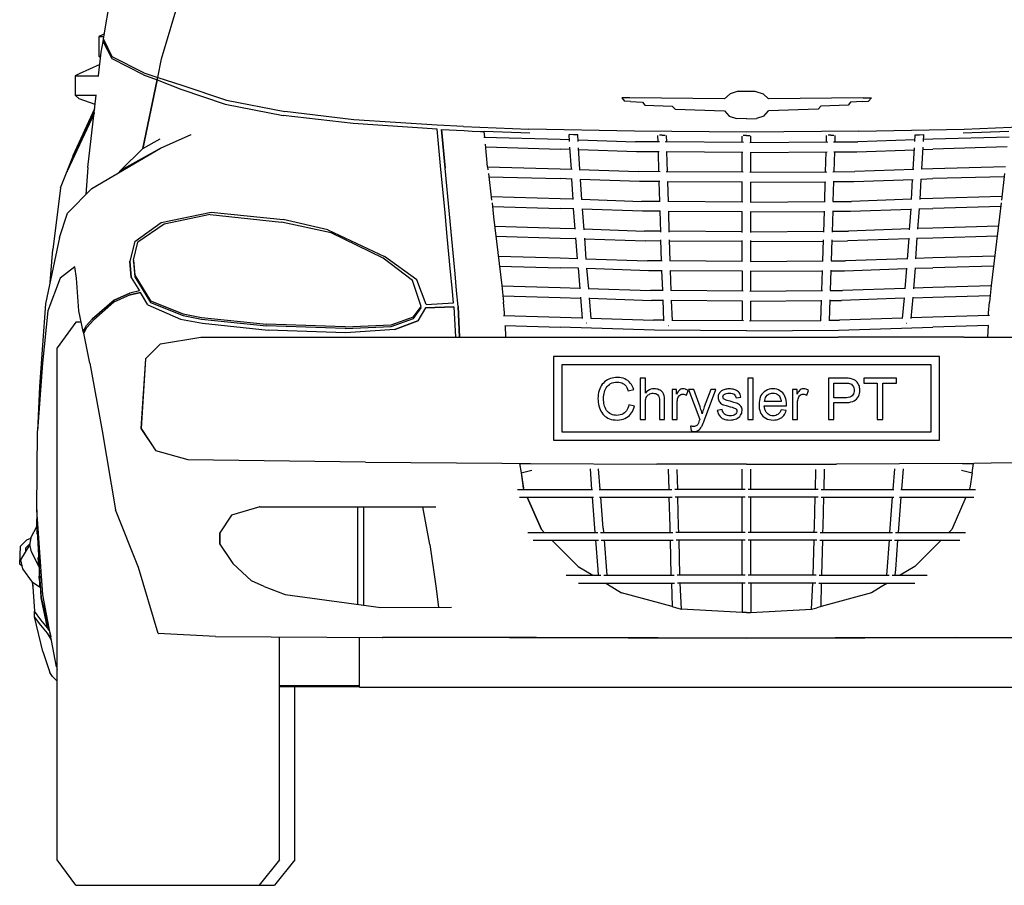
# Model space of a CAD drawing. Header units: millimetres. Extents: x 1343 to 64091, y 44602 to 77982.
# Tile 7 of 68: x 16650 to 17797, y 54953 to 55961. Entities that reach past the tile are written whole.
import ezdxf

# ---------------------------------------------------------------- set-up
doc = ezdxf.new("R2010")
doc.units = ezdxf.units.MM

# ---------------------------------------------------------------- blocks, each defined once
blk = doc.blocks.new('A$C54F459B4')
for p, q in [((219.5, 962.5), (253.3, 1074.7)), ((219.6, 962.5), (253.3, 1074.7)), ((152, 985.6), (164.8, 1060.4)), ((150.9, 990.5), (146.4, 988.3)), ((146.4, 988.3), (146.4, 965.6)), ((146.4, 988.3), (152.5, 988.3)), ((153, 991.4), (150.9, 990.5)), ((149.4, 970.4), (151.5, 982.7)), ((151.5, 982.7), (152, 985.7)), ((161.9, 962.3), (151.5, 982.7)), ((161.9, 962.3), (151.5, 982.7)), ((152, 985.6), (152, 985.7)), ((162.2, 964.7), (152, 985.6)), ((146.2, 942.8), (149.4, 970.4)), ((148.6, 963.5), (146.4, 965.6)), ((146.4, 965.6), (148.9, 965.6)), ((198.8, 946.1), (162.2, 964.7)), ((198.8, 946.1), (162.2, 964.7)), ((147.7, 955.8), (123.6, 945)), ((198.4, 944), (161.9, 962.3)), ((198.4, 944), (161.9, 962.3)), ((215.1, 940.8), (219.5, 962.5)), ((215.1, 940.8), (219.6, 962.5)), ((123.6, 945), (119.1, 942.8)), ((119.1, 942.8), (119.1, 920.1)), ((119.1, 942.8), (146.5, 942.8)), ((198.4, 944), (214.4, 937.8)), ((198.4, 944), (199.5, 943.6)), ((198.8, 946.1), (215.1, 940.8)), ((198.8, 946.1), (198.8, 946.1)), ((214.4, 937.8), (215.1, 940.8)), ((215.1, 940.8), (243.2, 931.6)), ((215.1, 940.8), (243.2, 931.6)), ((214.4, 937.8), (197.7, 858)), ((197.7, 858), (214.4, 937.8)), ((214.2, 936.4), (214.4, 937.8)), ((214.4, 937.8), (241.9, 927)), ((243.2, 931.6), (295.3, 914.3)), ((243.2, 931.6), (295.4, 914.3)), ((123.6, 916), (119.1, 920.1)), ((119.1, 920.1), (143.8, 920.1)), ((133.9, 835.9), (143.6, 920.1)), ((241.9, 927), (293.9, 909.8)), ((875.3, 916), (881.8, 921.8)), ((891.4, 924.7), (881.8, 921.8)), ((891.4, 924.7), (910.6, 924.7)), ((910.6, 924.7), (920.2, 921.8)), ((920.2, 921.8), (926.6, 916)), ((142.4, 909.1), (123.6, 916)), ((293.9, 909.8), (293.9, 909.8)), ((293.9, 909.8), (361.2, 896.6)), ((293.9, 909.8), (361.2, 896.6)), ((295.3, 914.3), (363.1, 901.2)), ((295.4, 914.3), (363.2, 901.2)), ((765, 917.1), (755.6, 917.2)), ((755.6, 917.2), (758.8, 913.1)), ((765.9, 912.7), (758.8, 913.1)), ((875.3, 916), (765, 917.1)), ((765.9, 912.7), (779.9, 911.9)), ((779.9, 911.9), (782.5, 908.4)), ((782.5, 908.4), (814.5, 907.3)), ((814.5, 907.3), (817.7, 903.8)), ((1036.9, 917.1), (926.6, 916)), ((984.2, 903.8), (987.5, 907.3)), ((1019.5, 908.4), (987.5, 907.3)), ((1022, 911.9), (1019.5, 908.4)), ((1036.1, 912.7), (1022, 911.9)), ((1036.1, 912.7), (1043.2, 913.1)), ((1036.9, 917.1), (1046.4, 917.2)), ((1046.4, 917.2), (1043.2, 913.1)), ((141.3, 900.1), (109.8, 832.4)), ((141.2, 898.9), (109.8, 831.5)), ((116.6, 849.9), (141.9, 904.8)), ((442.6, 887), (361.2, 896.6)), ((442.6, 887), (361.2, 896.6)), ((363.2, 901.2), (363.1, 901.2)), ((443.7, 891.6), (363.2, 901.2)), ((817.7, 903.8), (875.3, 902)), ((875.3, 902), (880.8, 895.8)), ((880.8, 895.8), (889.4, 893)), ((921.2, 895.8), (912.5, 893)), ((921.2, 895.8), (926.6, 902)), ((984.2, 903.8), (926.6, 902)), ((540.6, 880.4), (442.6, 887)), ((540.6, 880.4), (442.6, 887)), ((443.7, 891.6), (443.7, 891.6)), ((540.5, 885.1), (443.7, 891.6)), ((571.3, 883.8), (540.5, 885.1)), ((571.3, 883.8), (647.4, 880.5)), ((571.3, 883.8), (647.4, 880.5)), ((901, 892.7), (889.4, 893)), ((901, 892.7), (912.5, 893)), ((1154.6, 880.5), (1230.7, 883.8)), ((1154.6, 880.5), (1230.7, 883.8)), ((201.3, 874.9), (197.7, 858)), ((218.3, 858.3), (254.1, 874.3)), ((254, 874.2), (254.1, 874.3)), ((544.6, 837.8), (540.6, 880.4)), ((545.6, 880.2), (549.9, 835.3)), ((549.8, 835.3), (545.6, 880.1)), ((545.6, 880.1), (571.9, 879)), ((571.9, 879), (571.9, 879)), ((571.9, 879), (581.4, 878.2)), ((581.4, 878.2), (595.5, 877.7)), ((581.4, 878.2), (581.5, 878.2)), ((591.1, 877.8), (595.5, 877.7)), ((648.6, 875.7), (595.5, 877.7)), ((596.1, 871.3), (595.5, 877.7)), ((770.3, 878.2), (647.4, 880.5)), ((770.4, 878.2), (647.4, 880.5)), ((694.9, 866.2), (694.5, 874.2)), ((699.5, 874.1), (694.5, 874.2)), ((704.5, 874), (699.5, 874.1)), ((705, 866.1), (704.5, 874)), ((770.4, 878.2), (770.3, 878.2)), ((901, 877.1), (770.4, 878.2)), ((798, 865.6), (797.8, 873.3)), ((802.8, 873.5), (799.4, 873.5)), ((802.8, 873.5), (806, 873.5)), ((808, 865.5), (807.8, 873.2)), ((896, 864.9), (896, 872.4)), ((901, 873.1), (896.9, 873.1)), ((1031.6, 878.2), (901, 877.1)), ((901, 873.1), (905.1, 873.1)), ((906, 864.9), (906, 872.4)), ((994, 865.5), (994.2, 873.2)), ((999.2, 873.5), (995.9, 873.5)), ((999.2, 873.5), (1002.5, 873.5)), ((1004, 865.6), (1004.2, 873.3)), ((1031.6, 878.2), (1154.6, 880.5)), ((1031.6, 878.2), (1154.6, 880.5)), ((1031.6, 878.2), (1031.6, 878.2)), ((1097, 866.1), (1097.5, 874)), ((1097.5, 874), (1102.5, 874.1)), ((1102.5, 874.1), (1107.5, 874.2)), ((1107, 866.2), (1107.5, 874.2)), ((1206.4, 877.7), (1153.4, 875.7)), ((197.9, 858.2), (218.1, 869.3)), ((595, 871.4), (684, 868.9)), ((599.4, 836.8), (596.9, 863.1)), ((684, 868.9), (694.8, 868.5)), ((704.8, 868.2), (771.5, 865.8)), ((799.7, 865.6), (771.5, 865.8)), ((897.3, 864.9), (806.2, 865.6)), ((904.7, 864.9), (995.8, 865.6)), ((1002.2, 865.6), (1030.4, 865.8)), ((1097.1, 868.2), (1030.4, 865.8)), ((1118, 868.9), (1107.2, 868.5)), ((1207, 871.4), (1118, 868.9)), ((116.6, 849.9), (109.8, 832.4)), ((138.5, 811.6), (218.3, 858.3)), ((172.2, 832.9), (218.3, 858.3)), ((197.9, 858.2), (172.2, 832.9)), ((218.2, 858.2), (218.3, 858.3)), ((597.2, 859.8), (684, 857.4)), ((695.5, 857), (684, 857.4)), ((696.9, 833.9), (695.3, 859.4)), ((706.9, 833.6), (705.4, 858.7)), ((772.7, 854.3), (705.5, 856.6)), ((799.3, 854.1), (772.7, 854.3)), ((798.9, 831), (798.3, 854.1)), ((896.6, 853.4), (807.2, 854)), ((809, 830.9), (808.3, 854)), ((896, 830.3), (896, 853.4)), ((905.3, 853.4), (994.7, 854)), ((906, 830.3), (906, 853.4)), ((993, 830.9), (993.6, 854)), ((1002.7, 854.1), (1029.3, 854.3)), ((1003, 831), (1003.7, 854.1)), ((1029.3, 854.3), (1096.4, 856.6)), ((1095.1, 833.6), (1096.6, 858.7)), ((1105.1, 833.9), (1106.6, 859.4)), ((1106.5, 857), (1118, 857.4)), ((1204.7, 859.8), (1118, 857.4)), ((549.8, 783), (544.6, 837.8)), ((101.9, 812.3), (109.8, 831.5)), ((109.8, 832.4), (109.6, 830.9)), ((109.8, 832.4), (109.8, 832.3)), ((133.9, 835.9), (131.4, 804.4)), ((168.9, 829.4), (172.2, 832.9)), ((172.2, 832.9), (172.4, 833)), ((554.9, 781.7), (549.8, 835.3)), ((599.4, 836.8), (599.8, 833.3)), ((599.4, 836.7), (684, 834.4)), ((600.4, 828.8), (604.1, 797.7)), ((684, 834.4), (697.7, 833.9)), ((706, 833.6), (775, 831.2)), ((800.5, 831), (775, 831.2)), ((897.1, 830.3), (807.3, 830.9)), ((904.9, 830.3), (994.6, 830.9)), ((1001.4, 831), (1026.9, 831.2)), ((1096, 833.6), (1026.9, 831.2)), ((1117.9, 834.4), (1104.3, 833.9)), ((1202.5, 836.7), (1117.9, 834.4)), ((1201.6, 828.8), (1197.8, 797.7)), ((600.8, 825.1), (684, 822.9)), ((698, 822.4), (684, 822.9)), ((698.9, 798.8), (697.5, 822.4)), ((776.2, 819.6), (707, 822)), ((709, 798.6), (707.6, 822)), ((800.1, 819.5), (776.2, 819.6)), ((799.9, 796.4), (799.3, 819.5)), ((896.4, 818.8), (808.4, 819.4)), ((809.9, 796.3), (809.3, 819.4)), ((896, 795.7), (896, 818.8)), ((905.6, 818.8), (993.5, 819.4)), ((906, 795.7), (906, 818.8)), ((992, 796.3), (992.7, 819.4)), ((1001.9, 819.5), (1025.8, 819.6)), ((1002, 796.4), (1002.7, 819.5)), ((1025.8, 819.6), (1094.9, 822)), ((1093, 798.6), (1094.4, 822)), ((1103, 798.8), (1104.4, 822.4)), ((1103.9, 822.4), (1117.9, 822.9)), ((1201.1, 825.1), (1117.9, 822.9)), ((101.9, 812.3), (93, 740.3)), ((109.9, 782.6), (138.5, 811.6)), ((603.6, 802), (684, 799.8)), ((604.5, 794.8), (606.4, 778.4)), ((684, 799.8), (698.9, 799.3)), ((708.9, 799), (778.5, 796.5)), ((800.5, 796.4), (778.5, 796.5)), ((896.5, 795.7), (809.3, 796.3)), ((905.5, 795.7), (992.7, 796.3)), ((1001.5, 796.4), (1023.4, 796.5)), ((1093, 799), (1023.4, 796.5)), ((1117.9, 799.8), (1103, 799.3)), ((1198.4, 802), (1117.9, 799.8)), ((1197.5, 794.8), (1195.5, 778.4)), ((100.9, 754.2), (109.9, 782.6)), ((219.3, 772), (277.5, 783.7)), ((276.3, 781), (222.7, 769.9)), ((276.3, 781), (359.5, 772.4)), ((277.5, 783.7), (361.1, 775.3)), ((552.4, 755.6), (549.8, 783)), ((557.7, 752.7), (554.9, 781.7)), ((605, 790.5), (684, 788.3)), ((699.7, 787.8), (684, 788.3)), ((701.4, 763.9), (699.6, 788.3)), ((709.7, 787.9), (711.4, 763.5)), ((779.7, 785), (709.7, 787.4)), ((800.2, 784.9), (779.7, 785)), ((801, 760.5), (800.2, 785.3)), ((811, 760.6), (810.3, 785.2)), ((896, 784.2), (810.3, 784.8)), ((896, 760.2), (896, 784.8)), ((906, 760.2), (906, 784.8)), ((906, 784.2), (991.7, 784.8)), ((990.9, 760.6), (991.7, 785.2)), ((1000.9, 760.5), (1001.7, 785.3)), ((1001.7, 784.9), (1022.2, 785)), ((1022.2, 785), (1092.2, 787.4)), ((1092.3, 787.9), (1090.5, 763.5)), ((1100.6, 763.9), (1102.3, 788.3)), ((1102.3, 787.8), (1117.9, 788.3)), ((1197, 790.5), (1117.9, 788.3)), ((188.3, 749.6), (219.3, 772)), ((222.7, 769.9), (192.1, 748.9)), ((417.2, 759.7), (359.5, 772.4)), ((413.4, 763.5), (361.1, 775.3)), ((606.4, 778.4), (611.4, 736.8)), ((1195.5, 778.4), (1190.6, 736.8)), ((413.4, 763.5), (479.4, 732.1)), ((477.6, 730.2), (417.2, 759.7)), ((607.8, 767.4), (684, 765.3)), ((684, 765.3), (701.3, 764.7)), ((711.4, 764.3), (782.1, 761.9)), ((801, 761.8), (782.1, 761.9)), ((896, 761.1), (811, 761.7)), ((906, 761.1), (991, 761.7)), ((1001, 761.8), (1019.9, 761.9)), ((1090.6, 764.3), (1019.9, 761.9)), ((1117.9, 765.3), (1100.6, 764.7)), ((1194.2, 767.4), (1117.9, 765.3)), ((100.9, 754.2), (84.6, 677.1)), ((188.3, 749.6), (182.8, 727)), ((187, 727.8), (192.1, 748.9)), ((556.3, 714.5), (552.4, 755.6)), ((561.5, 711.9), (557.7, 752.7)), ((609.1, 755.8), (684, 753.8)), ((684, 753.8), (702.2, 753.1)), ((703.9, 729.5), (702.1, 753.9)), ((712.2, 753.6), (713.9, 729.3)), ((712.2, 752.8), (783.2, 750.4)), ((801.3, 750.3), (783.2, 750.4)), ((802, 727.2), (801.3, 751.8)), ((812.1, 727.1), (811.3, 751.6)), ((896, 749.6), (811.3, 750.2)), ((896, 726.3), (896, 751)), ((906, 726.3), (906, 751)), ((906, 749.6), (990.6, 750.2)), ((989.9, 727.1), (990.7, 751.6)), ((999.9, 727.2), (1000.7, 751.8)), ((1000.6, 750.3), (1018.7, 750.4)), ((1089.7, 752.8), (1018.7, 750.4)), ((1089.8, 753.6), (1088, 729.3)), ((1098.1, 729.5), (1099.8, 753.9)), ((1117.9, 753.8), (1099.8, 753.1)), ((1192.8, 755.8), (1117.9, 753.8)), ((89.8, 701.8), (93, 740.3)), ((93.1, 740.5), (93, 740.3)), ((611.4, 736.8), (616, 698.3)), ((1190.6, 736.8), (1186, 698.3)), ((182.8, 727), (184.4, 707.8)), ((184.4, 707.8), (182.8, 727)), ((187, 727.8), (188.3, 710.5)), ((187, 726), (187.1, 726.5)), ((187, 726), (187.1, 726.4)), ((187, 726), (188.3, 708.7)), ((512, 704.5), (477.6, 730.2)), ((516.9, 705.1), (479.4, 732.1)), ((611.9, 732.7), (684, 730.7)), ((684, 730.7), (703.8, 730.1)), ((713.9, 729.7), (785.6, 727.3)), ((802.5, 727.2), (785.6, 727.3)), ((896.4, 726.5), (811.6, 727.1)), ((905.6, 726.5), (990.4, 727.1)), ((999.5, 727.2), (1016.4, 727.3)), ((1088.1, 729.7), (1016.4, 727.3)), ((1117.9, 730.7), (1098.1, 730.1)), ((1190.1, 732.7), (1117.9, 730.7)), ((118.6, 720.1), (101.5, 707.1)), ((118.5, 720.1), (101.5, 707.1)), ((120.6, 707.1), (118.5, 720.1)), ((120.6, 707.1), (118.6, 720.1)), ((558.1, 695.6), (556.3, 714.5)), ((563.3, 692.7), (561.5, 711.9)), ((613.3, 721.1), (684, 719.2)), ((704.7, 718.5), (684, 719.2)), ((704.7, 719.2), (706.7, 694.6)), ((714.7, 718.7), (716.7, 694.5)), ((786.7, 715.7), (714.8, 718.2)), ((802.4, 715.6), (786.7, 715.7)), ((803.3, 692.6), (802.4, 716.4)), ((813.3, 692.5), (812.4, 716.1)), ((896, 715), (812.5, 715.6)), ((896, 715.7), (896, 691.9)), ((906, 691.9), (906, 715.7)), ((906, 715), (989.5, 715.6)), ((988.7, 692.5), (989.5, 716.1)), ((998.7, 692.6), (999.5, 716.4)), ((999.5, 715.6), (1015.2, 715.7)), ((1015.2, 715.7), (1087.2, 718.2)), ((1087.2, 718.7), (1085.3, 694.5)), ((1097.3, 719.2), (1095.3, 694.6)), ((1097.2, 718.5), (1117.9, 719.2)), ((1188.7, 721.1), (1117.9, 719.2)), ((101.5, 707.1), (87.3, 668.9)), ((101.5, 707.1), (87.3, 668.9)), ((123.4, 668.9), (120.6, 707.1)), ((184.4, 707.8), (193.9, 692.1)), ((184.4, 707.8), (193.9, 692.1)), ((188.3, 710.5), (206.8, 680.5)), ((188.3, 708.7), (206.8, 678.7)), ((522, 674.2), (512, 704.5)), ((527.9, 676.5), (516.9, 705.1)), ((182.5, 689.5), (164.3, 681.4)), ((164.3, 681.4), (182.5, 689.5)), ((193.9, 692.1), (182.5, 689.5)), ((193.9, 692.1), (182.5, 689.5)), ((183, 687.5), (195, 690.3)), ((195, 690.3), (183, 687.6)), ((203.8, 675.8), (195, 690.3)), ((203.8, 675.8), (195, 690.3)), ((559.7, 678.2), (558.1, 695.6)), ((565.1, 674), (563.3, 692.7)), ((565.1, 674), (563.3, 692.7)), ((616, 698.3), (618, 679.1)), ((616, 698), (684, 696.2)), ((684, 696.2), (706.6, 695.4)), ((716.6, 695.1), (789.1, 692.7)), ((803.8, 692.6), (789.1, 692.7)), ((897.2, 691.9), (812.6, 692.5)), ((904.8, 691.9), (989.4, 692.5)), ((998.2, 692.6), (1012.9, 692.7)), ((1085.3, 695.1), (1012.9, 692.7)), ((1117.9, 696.2), (1095.4, 695.4)), ((1185.9, 698), (1117.9, 696.2)), ((1186, 698.3), (1184, 679.1)), ((84.6, 677.1), (77.3, 580.7)), ((92.5, 682.8), (92.5, 682.9)), ((92.5, 682.7), (92.5, 682.8)), ((164.3, 681.4), (138.9, 659.3)), ((138.9, 659.3), (164.3, 681.4)), ((163.9, 679), (140.3, 658.1)), ((183, 687.6), (163.9, 679)), ((183, 687.5), (163.9, 679)), ((163.9, 679), (163.9, 678.9)), ((206.8, 680.5), (244.6, 665.3)), ((206.8, 678.7), (244.6, 663.5)), ((527.9, 676.5), (559.7, 678.2)), ((617.2, 686.5), (684, 684.7)), ((619.2, 666.8), (618, 679.1)), ((684, 684.7), (707.5, 683.9)), ((707.5, 684.9), (709.5, 660.1)), ((717.5, 684.3), (719.5, 660)), ((717.6, 683.6), (790.2, 681.1)), ((803.7, 681), (790.2, 681.1)), ((804.6, 657.2), (803.7, 681.7)), ((814.6, 657.5), (813.7, 681.5)), ((896.4, 680.4), (813.7, 681)), ((896, 680.4), (896, 657.3)), ((905.5, 680.4), (988.2, 681)), ((906, 657.3), (906, 680.4)), ((987.4, 657.5), (988.2, 681.5)), ((997.4, 657.2), (998.3, 681.7)), ((998.2, 681), (1011.7, 681.1)), ((1084.4, 683.6), (1011.7, 681.1)), ((1084.4, 684.3), (1082.4, 660)), ((1094.5, 684.9), (1092.5, 660.1)), ((1117.9, 684.7), (1094.4, 683.9)), ((1184.7, 686.5), (1117.9, 684.7)), ((1182.7, 666.8), (1184, 679.1)), ((87.3, 668.9), (81.1, 608.2)), ((128.4, 645), (123.4, 668.9)), ((203.8, 675.8), (241.6, 659.2)), ((244.6, 665.3), (266.3, 661.2)), ((513, 662), (522, 674.2)), ((513, 660.2), (522, 672.4)), ((513, 660.2), (522, 672.4)), ((527, 672.5), (518.2, 657.4)), ((522, 672.4), (521.6, 673.6)), ((522, 672.4), (521.6, 673.6)), ((560.1, 673.8), (527, 672.5)), ((527, 672.5), (560.1, 673.8)), ((560.1, 673.8), (561.8, 638.3)), ((560.1, 673.8), (561.8, 638.3)), ((566.8, 638.3), (565.1, 674)), ((565.1, 674), (566.8, 638.3)), ((619.2, 663.4), (619.2, 666.8)), ((1182.7, 663.4), (1182.7, 666.8)), ((119.8, 655.6), (98.1, 625.8)), ((126.2, 655.6), (119.8, 655.6)), ((138.9, 659.3), (132.2, 652)), ((138.9, 659.3), (132.2, 652)), ((140.3, 658.1), (132.4, 649.4)), ((241.6, 659.2), (267.2, 654.5)), ((244.6, 663.5), (266.3, 659.4)), ((266.3, 661.2), (342, 653.3)), ((266.3, 659.4), (266.3, 659.4)), ((266.3, 659.4), (342, 651.4)), ((267.2, 654.5), (267.2, 654.5)), ((267.2, 654.5), (343.7, 646.4)), ((487.2, 652.7), (513, 662)), ((487.2, 650.9), (513, 660.2)), ((518.2, 657.4), (491.4, 647.1)), ((491.4, 647.1), (518.2, 657.4)), ((618, 663.4), (684, 661.7)), ((684, 661.7), (709.4, 660.8)), ((714.9, 654.7), (714.7, 654.7)), ((719.5, 660.5), (792.6, 658)), ((804.6, 658), (792.6, 658)), ((897.3, 657.3), (814.6, 657.9)), ((904.6, 657.3), (987.4, 657.9)), ((997.4, 658), (1009.4, 658)), ((1082.5, 660.5), (1009.4, 658)), ((1087, 654.7), (1087.2, 654.7)), ((1117.9, 661.7), (1092.5, 660.8)), ((1183.9, 663.4), (1117.9, 661.7)), ((128.4, 645), (132.2, 652)), ((128.4, 645), (128.4, 645)), ((128.4, 645), (128.9, 642.8)), ((128.9, 642.8), (128.4, 645)), ((128.9, 642.8), (132.4, 649.4)), ((136.2, 608.2), (128.9, 642.8)), ((136.2, 608.2), (128.9, 642.8)), ((132.4, 649.4), (132.4, 649.4)), ((433.3, 650.3), (342, 653.3)), ((433.3, 648.5), (342, 651.4)), ((343.7, 646.4), (343.7, 646.4)), ((433.9, 643.2), (343.7, 646.4)), ((433.3, 650.3), (487.2, 652.7)), ((433.3, 648.5), (487.2, 650.9)), ((433.3, 648.5), (487.2, 650.9)), ((491.4, 647.1), (433.9, 643.2)), ((491.4, 647.1), (433.9, 643.2)), ((619.3, 651.9), (684, 650.1)), ((619.7, 651.8), (620.2, 638.3)), ((793.7, 646.5), (684, 650.1)), ((901, 645.8), (793.7, 646.5)), ((809.8, 652), (809.9, 652)), ((901, 645.8), (1008.2, 646.5)), ((992.2, 652), (992.1, 652)), ((1008.2, 646.5), (1117.9, 650.1)), ((1182.7, 651.9), (1117.9, 650.1)), ((1182.3, 651.8), (1181.8, 638.3)), ((218.5, 630.4), (265.3, 638.3)), ((265.3, 638.3), (265.3, 638.3)), ((265.3, 638.3), (561.8, 638.3)), ((434.6, 638.3), (648.1, 638.3)), ((648.1, 638.3), (794.5, 638.3)), ((794.5, 638.3), (1007.5, 638.3)), ((1153.9, 638.3), (1007.5, 638.3)), ((1153.9, 638.3), (1367.4, 638.3)), ((98.1, 29.8), (98.1, 625.8)), ((200.8, 613.1), (218.5, 630.4)), ((200.9, 613.1), (218.5, 630.4)), ((81.1, 608.2), (75.3, 529.2)), ((136.2, 608.2), (150.6, 529.2)), ((136.2, 608.2), (150.6, 529.2)), ((200.9, 613.1), (195.6, 532)), ((200.8, 613.1), (195.7, 532)), ((1125.7, 615.9), (676.3, 615.9)), ((676.3, 615.9), (676.3, 518.3)), ((1125.7, 518.3), (1125.7, 615.9)), ((1115.9, 606.1), (686, 606.1)), ((686, 606.1), (686, 528)), ((1115.9, 528), (1115.9, 606.1)), ((734.2, 584.9), (732.9, 583.4)), ((735.7, 586.2), (734.2, 584.9)), ((737.2, 587.4), (735.7, 586.2)), ((738.9, 588.5), (737.2, 587.4)), ((740.7, 589.3), (738.9, 588.5)), ((742.6, 590.1), (740.7, 589.3)), ((744.5, 590.6), (742.6, 590.1)), ((742.7, 584.2), (744.4, 585)), ((744.4, 585), (746.3, 585.5)), ((746.4, 591), (744.5, 590.6)), ((746.3, 585.5), (748.3, 585.8)), ((748.5, 591.3), (746.4, 591)), ((748.3, 585.8), (750.4, 585.9)), ((750.5, 591.4), (748.5, 591.3)), ((750.4, 585.9), (752.3, 585.8)), ((752.9, 591.3), (750.5, 591.4)), ((752.3, 585.8), (754, 585.6)), ((755.1, 590.9), (752.9, 591.3)), ((754, 585.6), (755.6, 585.1)), ((757.2, 590.4), (755.1, 590.9)), ((755.6, 585.1), (757, 584.4)), ((759.1, 589.7), (757.2, 590.4)), ((760.9, 588.8), (759.1, 589.7)), ((762.6, 587.7), (760.9, 588.8)), ((764.2, 586.4), (762.6, 587.7)), ((765.6, 584.9), (764.2, 586.4)), ((766.8, 583.3), (765.6, 584.9)), ((783.1, 590.5), (777.2, 590.5)), ((777.2, 590.5), (777.2, 542.6)), ((783.1, 573.3), (783.1, 590.5)), ((908.5, 590.5), (902.6, 590.5)), ((902.6, 590.5), (902.6, 542.6)), ((908.5, 542.6), (908.5, 590.5)), ((1014.5, 590.5), (996.4, 590.5)), ((996.4, 590.5), (996.4, 542.6)), ((1016.3, 590.5), (1014.5, 590.5)), ((1017.9, 590.4), (1016.3, 590.5)), ((1019.4, 590.4), (1017.9, 590.4)), ((1020.7, 590.2), (1019.4, 590.4)), ((1021.7, 590.1), (1020.7, 590.2)), ((1023.4, 589.7), (1021.7, 590.1)), ((1025, 589.2), (1023.4, 589.7)), ((1026.4, 588.6), (1025, 589.2)), ((1027.7, 587.8), (1026.4, 588.6)), ((1028.8, 586.9), (1027.7, 587.8)), ((1029.8, 585.8), (1028.8, 586.9)), ((1030.7, 584.6), (1029.8, 585.8)), ((1075.5, 590.5), (1037.4, 590.5)), ((1037.4, 590.5), (1037.4, 584.9)), ((1075.5, 584.9), (1075.5, 590.5)), ((77.3, 580.7), (75.3, 529.2)), ((728.6, 573.9), (728.2, 571.7)), ((729.2, 576.1), (728.6, 573.9)), ((729.9, 578.1), (729.2, 576.1)), ((730.8, 580), (729.9, 578.1)), ((731.8, 581.8), (730.8, 580)), ((732.9, 583.4), (731.8, 581.8)), ((735, 572.6), (735.4, 574.4)), ((735.4, 574.4), (735.9, 576.2)), ((735.9, 576.2), (736.6, 577.9)), ((736.6, 577.9), (737.5, 579.5)), ((737.5, 579.5), (738.5, 580.9)), ((738.5, 580.9), (739.8, 582.2)), ((739.8, 582.2), (741.2, 583.3)), ((741.2, 583.3), (742.7, 584.2)), ((757, 584.4), (758.4, 583.5)), ((758.4, 583.5), (759.6, 582.5)), ((759.6, 582.5), (760.7, 581.2)), ((760.7, 581.2), (761.6, 579.7)), ((761.6, 579.7), (762.5, 577.9)), ((762.5, 577.9), (763.2, 575.9)), ((763.2, 575.9), (769.5, 577.4)), ((767.9, 581.5), (766.8, 583.3)), ((768.8, 579.5), (767.9, 581.5)), ((769.5, 577.4), (768.8, 579.5)), ((784.5, 574.8), (783.1, 573.3)), ((786.1, 576), (784.5, 574.8)), ((787.8, 576.9), (786.1, 576)), ((789.6, 577.6), (787.8, 576.9)), ((791.5, 578), (789.6, 577.6)), ((793.5, 578.1), (791.5, 578)), ((795, 578), (793.5, 578.1)), ((796.4, 577.9), (795, 578)), ((797.8, 577.6), (796.4, 577.9)), ((799, 577.1), (797.8, 577.6)), ((800.2, 576.6), (799, 577.1)), ((801.5, 575.8), (800.2, 576.6)), ((802.6, 574.8), (801.5, 575.8)), ((803.5, 573.7), (802.6, 574.8)), ((804.3, 572.4), (803.5, 573.7)), ((819.5, 577.3), (814.2, 577.3)), ((814.2, 577.3), (814.2, 542.6)), ((819.5, 572.1), (819.5, 577.3)), ((820.5, 573.7), (819.5, 572.1)), ((821.5, 575.1), (820.5, 573.7)), ((822.4, 576.2), (821.5, 575.1)), ((823.3, 576.9), (822.4, 576.2)), ((824.4, 577.6), (823.3, 576.9)), ((825.7, 578), (824.4, 577.6)), ((827, 578.1), (825.7, 578)), ((828.5, 578), (827, 578.1)), ((830, 577.6), (828.5, 578)), ((831.5, 577), (830, 577.6)), ((831, 570.8), (833.1, 576.2)), ((833.1, 576.2), (831.5, 577)), ((839.6, 577.3), (833.3, 577.3)), ((833.3, 577.3), (846.5, 542.6)), ((846.8, 557.3), (839.6, 577.3)), ((859.2, 577.3), (851.8, 557.1)), ((851.9, 542), (865.1, 577.3)), ((865.1, 577.3), (859.2, 577.3)), ((870.2, 574.2), (869.5, 573.4)), ((870.9, 575), (870.2, 574.2)), ((871.8, 575.7), (870.9, 575)), ((872.6, 576.2), (871.8, 575.7)), ((873.4, 576.6), (872.6, 576.2)), ((874.4, 577), (873.4, 576.6)), ((875.6, 577.4), (874.4, 577)), ((876.8, 577.7), (875.6, 577.4)), ((878, 577.9), (876.8, 577.7)), ((879.3, 578.1), (878, 577.9)), ((880.7, 578.1), (879.3, 578.1)), ((882.3, 578.1), (880.7, 578.1)), ((883.8, 577.9), (882.3, 578.1)), ((885.2, 577.7), (883.8, 577.9)), ((886.6, 577.4), (885.2, 577.7)), ((887.8, 576.9), (886.6, 577.4)), ((889.3, 576.3), (887.8, 576.9)), ((890.5, 575.5), (889.3, 576.3)), ((891.6, 574.7), (890.5, 575.5)), ((892.4, 573.7), (891.6, 574.7)), ((893.1, 572.7), (892.4, 573.7)), ((921.6, 574.7), (920, 573.3)), ((923.3, 576), (921.6, 574.7)), ((925.2, 576.9), (923.3, 576)), ((927.2, 577.6), (925.2, 576.9)), ((929.4, 578), (927.2, 577.6)), ((931.7, 578.1), (929.4, 578)), ((934, 578), (931.7, 578.1)), ((936.1, 577.6), (934, 578)), ((938, 576.9), (936.1, 577.6)), ((939.9, 576), (938, 576.9)), ((941.5, 574.8), (939.9, 576)), ((943.1, 573.4), (941.5, 574.8)), ((959.8, 577.3), (954.5, 577.3)), ((954.5, 577.3), (954.5, 542.6)), ((959.8, 572.1), (959.8, 577.3)), ((960.8, 573.7), (959.8, 572.1)), ((961.7, 575.1), (960.8, 573.7)), ((962.6, 576.2), (961.7, 575.1)), ((963.5, 576.9), (962.6, 576.2)), ((964.7, 577.6), (963.5, 576.9)), ((965.9, 578), (964.7, 577.6)), ((967.3, 578.1), (965.9, 578)), ((968.8, 578), (967.3, 578.1)), ((970.3, 577.6), (968.8, 578)), ((971.8, 577), (970.3, 577.6)), ((971.3, 570.8), (973.3, 576.2)), ((973.3, 576.2), (971.8, 577)), ((1002.7, 567.7), (1002.7, 584.9)), ((1002.7, 584.9), (1015, 584.9)), ((1015, 584.9), (1017, 584.8)), ((1017, 584.8), (1018.6, 584.8)), ((1018.6, 584.8), (1019.9, 584.6)), ((1019.9, 584.6), (1020.9, 584.4)), ((1020.9, 584.4), (1022.1, 584)), ((1022.1, 584), (1023.2, 583.4)), ((1023.2, 583.4), (1024.1, 582.6)), ((1024.1, 582.6), (1024.9, 581.6)), ((1024.9, 581.6), (1025.6, 580.5)), ((1026, 573.4), (1025.5, 572.2)), ((1025.6, 580.5), (1026.1, 579.3)), ((1026.3, 574.9), (1026, 573.4)), ((1026.1, 579.3), (1026.3, 577.9)), ((1026.3, 577.9), (1026.4, 576.5)), ((1026.4, 576.5), (1026.3, 574.9)), ((1031.5, 583.2), (1030.7, 584.6)), ((1032, 582), (1031.5, 583.2)), ((1032.4, 580.7), (1032, 582)), ((1032.7, 579.4), (1032.4, 580.7)), ((1032.5, 572.8), (1032.9, 574.7)), ((1032.9, 578.1), (1032.7, 579.4)), ((1033, 576.7), (1032.9, 578.1)), ((1032.9, 574.7), (1033, 576.7)), ((1037.4, 584.9), (1053.2, 584.9)), ((1053.2, 584.9), (1053.2, 542.6)), ((1059.6, 542.6), (1059.6, 584.9)), ((1059.6, 584.9), (1075.5, 584.9)), ((728, 569.4), (727.9, 566.9)), ((727.9, 566.9), (728, 564.7)), ((728.2, 571.7), (728, 569.4)), ((728, 564.7), (728.2, 562.5)), ((728.2, 562.5), (728.5, 560.3)), ((734.4, 567), (734.5, 568.9)), ((734.5, 565), (734.4, 567)), ((734.5, 568.9), (734.7, 570.7)), ((734.6, 563.1), (734.5, 565)), ((734.9, 561.2), (734.6, 563.1)), ((734.7, 570.7), (735, 572.6)), ((783.1, 561.6), (783.2, 563.5)), ((783.2, 563.5), (783.4, 565.3)), ((783.4, 565.3), (783.7, 566.7)), ((783.7, 566.7), (784.1, 568)), ((784.1, 568), (784.7, 569.1)), ((784.7, 569.1), (785.4, 570.1)), ((785.4, 570.1), (786.3, 571)), ((786.3, 571), (787.4, 571.7)), ((787.4, 571.7), (788.5, 572.3)), ((788.5, 572.3), (789.7, 572.7)), ((789.7, 572.7), (791, 573)), ((791, 573), (792.3, 573.1)), ((792.3, 573.1), (793.9, 572.9)), ((793.9, 572.9), (795.4, 572.6)), ((795.4, 572.6), (796.6, 571.9)), ((796.6, 571.9), (797.7, 571)), ((797.7, 571), (798.4, 570.1)), ((798.4, 570.1), (798.9, 569.1)), ((798.9, 569.1), (799.3, 567.8)), ((799.3, 567.8), (799.5, 566.3)), ((799.5, 566.3), (799.6, 564.6)), ((799.6, 564.6), (799.6, 542.6)), ((804.7, 571.2), (804.3, 572.4)), ((805, 569.9), (804.7, 571.2)), ((805.3, 568.3), (805, 569.9)), ((805.4, 566.6), (805.3, 568.3)), ((805.5, 564.6), (805.4, 566.6)), ((805.5, 542.6), (805.5, 564.6)), ((820.1, 560.8), (820.2, 562.2)), ((820.2, 562.2), (820.3, 563.7)), ((820.3, 563.7), (820.5, 565)), ((820.5, 565), (820.7, 566.4)), ((820.7, 566.4), (821.1, 567.6)), ((821.1, 567.6), (821.6, 568.9)), ((821.6, 568.9), (822.4, 570)), ((822.4, 570), (823.3, 570.9)), ((823.3, 570.9), (824.3, 571.5)), ((824.3, 571.5), (825.5, 571.9)), ((825.5, 571.9), (826.7, 572)), ((826.7, 572), (827.8, 571.9)), ((827.8, 571.9), (828.9, 571.7)), ((828.9, 571.7), (829.9, 571.3)), ((829.9, 571.3), (831, 570.8)), ((867.9, 569.2), (867.8, 568.1)), ((867.8, 568.1), (867.9, 566.9)), ((868.1, 570.3), (867.9, 569.2)), ((867.9, 566.9), (868.2, 565.7)), ((868.4, 571.4), (868.1, 570.3)), ((868.2, 565.7), (868.6, 564.5)), ((868.9, 572.4), (868.4, 571.4)), ((868.6, 564.5), (869.1, 563.4)), ((869.5, 573.4), (868.9, 572.4)), ((869.1, 563.4), (869.9, 562.5)), ((869.9, 562.5), (870.7, 561.6)), ((873.5, 568.8), (873.7, 569.9)), ((873.6, 568.1), (873.5, 568.8)), ((873.9, 567.4), (873.6, 568.1)), ((873.7, 569.9), (874.3, 571)), ((874.3, 566.7), (873.9, 567.4)), ((874.3, 571), (875.3, 571.9)), ((874.8, 566.1), (874.3, 566.7)), ((875.6, 565.6), (874.8, 566.1)), ((875.3, 571.9), (876.3, 572.5)), ((876.5, 565.2), (875.6, 565.6)), ((876.3, 572.5), (877.6, 572.9)), ((877.2, 565), (876.5, 565.2)), ((878.3, 564.6), (877.2, 565)), ((877.6, 572.9), (879.2, 573.2)), ((879.8, 564.2), (878.3, 564.6)), ((879.2, 573.2), (881.1, 573.3)), ((881.7, 563.7), (879.8, 564.2)), ((881.1, 573.3), (882.7, 573.2)), ((884.1, 563), (881.7, 563.7)), ((882.7, 573.2), (884.1, 572.9)), ((884.1, 572.9), (885.4, 572.4)), ((886.1, 562.4), (884.1, 563)), ((885.4, 572.4), (886.4, 571.8)), ((887.9, 561.9), (886.1, 562.4)), ((886.4, 571.8), (887.3, 570.9)), ((887.3, 570.9), (887.9, 570)), ((887.9, 570), (888.4, 568.9)), ((888.4, 568.9), (888.7, 567.6)), ((888.7, 567.6), (894.4, 568.4)), ((893.7, 571.4), (893.1, 572.7)), ((894.1, 570), (893.7, 571.4)), ((894.4, 568.4), (894.1, 570)), ((915.6, 562.1), (915.5, 559.7)), ((915.9, 564.4), (915.6, 562.1)), ((916.3, 566.5), (915.9, 564.4)), ((917, 568.4), (916.3, 566.5)), ((917.8, 570.2), (917, 568.4)), ((918.8, 571.8), (917.8, 570.2)), ((920, 573.3), (918.8, 571.8)), ((921.9, 563.3), (922.1, 565.1)), ((941.3, 563.3), (921.9, 563.3)), ((922.1, 565.1), (922.5, 566.7)), ((922.5, 566.7), (923.1, 568.1)), ((923.1, 568.1), (923.9, 569.4)), ((923.9, 569.4), (924.9, 570.6)), ((924.9, 570.6), (926.1, 571.5)), ((926.1, 571.5), (927.4, 572.3)), ((927.4, 572.3), (928.7, 572.8)), ((928.7, 572.8), (930.2, 573.1)), ((930.2, 573.1), (931.8, 573.3)), ((931.8, 573.3), (933.5, 573.1)), ((933.5, 573.1), (935.1, 572.7)), ((935.1, 572.7), (936.5, 572)), ((936.5, 572), (937.9, 571.1)), ((937.9, 571.1), (939.1, 569.9)), ((939.1, 569.9), (939.7, 568.9)), ((939.7, 568.9), (940.3, 567.8)), ((940.3, 567.8), (940.7, 566.5)), ((940.7, 566.5), (941.1, 565)), ((941.1, 565), (941.3, 563.3)), ((944.3, 571.9), (943.1, 573.4)), ((945.3, 570.3), (944.3, 571.9)), ((946.1, 568.6), (945.3, 570.3)), ((946.7, 566.7), (946.1, 568.6)), ((947.1, 564.6), (946.7, 566.7)), ((947.4, 562.4), (947.1, 564.6)), ((947.5, 560), (947.4, 562.4)), ((960.4, 562.2), (960.5, 563.7)), ((960.4, 560.8), (960.4, 562.2)), ((960.5, 563.7), (960.7, 565)), ((960.7, 565), (961, 566.4)), ((961, 566.4), (961.3, 567.6)), ((961.3, 567.6), (961.9, 568.9)), ((961.9, 568.9), (962.6, 570)), ((962.6, 570), (963.5, 570.9)), ((963.5, 570.9), (964.6, 571.5)), ((964.6, 571.5), (965.7, 571.9)), ((965.7, 571.9), (967, 572)), ((967, 572), (968, 571.9)), ((968, 571.9), (969.1, 571.7)), ((969.1, 571.7), (970.2, 571.3)), ((970.2, 571.3), (971.3, 570.8)), ((1015.1, 567.7), (1002.7, 567.7)), ((1002.7, 542.6), (1002.7, 562.1)), ((1002.7, 562.1), (1015, 562.1)), ((1015, 562.1), (1017.8, 562.2)), ((1017.4, 567.8), (1015.1, 567.7)), ((1019.5, 568.1), (1017.4, 567.8)), ((1017.8, 562.2), (1020.3, 562.4)), ((1021.2, 568.6), (1019.5, 568.1)), ((1020.3, 562.4), (1022.6, 562.9)), ((1022.7, 569.2), (1021.2, 568.6)), ((1022.6, 562.9), (1024.6, 563.5)), ((1023.9, 570), (1022.7, 569.2)), ((1024.8, 571), (1023.9, 570)), ((1024.6, 563.5), (1026.3, 564.2)), ((1025.5, 572.2), (1024.8, 571)), ((1026.3, 564.2), (1027.8, 565.2)), ((1027.8, 565.2), (1029.1, 566.3)), ((1029.1, 566.3), (1030.3, 567.8)), ((1030.3, 567.8), (1031.2, 569.3)), ((1031.2, 569.3), (1032, 571)), ((1032, 571), (1032.5, 572.8)), ((728.5, 560.3), (729, 558.2)), ((729, 558.2), (729.7, 556.1)), ((729.7, 556.1), (730.4, 554.1)), ((730.4, 554.1), (731.3, 552.2)), ((731.3, 552.2), (732.4, 550.4)), ((735.2, 559.5), (734.9, 561.2)), ((735.7, 557.9), (735.2, 559.5)), ((736.2, 556.3), (735.7, 557.9)), ((737, 554.6), (736.2, 556.3)), ((738, 553), (737, 554.6)), ((739.1, 551.7), (738, 553)), ((740.3, 550.5), (739.1, 551.7)), ((741.8, 549.5), (740.3, 550.5)), ((760.1, 551.4), (758.9, 550.3)), ((761.1, 552.7), (760.1, 551.4)), ((762, 554.1), (761.1, 552.7)), ((762.8, 555.7), (762, 554.1)), ((763.4, 557.5), (762.8, 555.7)), ((763.9, 559.4), (763.4, 557.5)), ((770.3, 557.8), (763.9, 559.4)), ((767, 550.1), (768, 551.8)), ((768, 551.8), (768.9, 553.7)), ((768.9, 553.7), (769.6, 555.7)), ((769.6, 555.7), (770.3, 557.8)), ((783.1, 542.6), (783.1, 561.6)), ((820.1, 542.6), (820.1, 560.8)), ((847.4, 555.7), (846.8, 557.3)), ((847.9, 554.1), (847.4, 555.7)), ((848.4, 552.5), (847.9, 554.1)), ((848.9, 550.9), (848.4, 552.5)), ((849.3, 549.2), (848.9, 550.9)), ((849.8, 550.8), (849.3, 549.2)), ((850.2, 552.4), (849.8, 550.8)), ((850.7, 554), (850.2, 552.4)), ((851.2, 555.5), (850.7, 554)), ((851.8, 557.1), (851.2, 555.5)), ((872.7, 553.9), (866.9, 553)), ((866.9, 553), (867.4, 550.9)), ((867.4, 550.9), (868.1, 549)), ((870.7, 561.6), (871.8, 560.8)), ((871.8, 560.8), (872.9, 560.1)), ((873.1, 552.2), (872.7, 553.9)), ((872.9, 560.1), (874.1, 559.7)), ((873.6, 550.8), (873.1, 552.2)), ((874.4, 549.6), (873.6, 550.8)), ((874.1, 559.7), (875.6, 559.1)), ((875.6, 559.1), (877.4, 558.6)), ((877.4, 558.6), (879.5, 558)), ((879.5, 558), (881.9, 557.3)), ((881.9, 557.3), (884.1, 556.7)), ((884.1, 556.7), (885.8, 556.2)), ((885.8, 556.2), (887.1, 555.8)), ((887.1, 555.8), (888, 555.3)), ((889.3, 561.4), (887.9, 561.9)), ((888, 555.3), (888.9, 554.5)), ((888.9, 554.5), (889.5, 553.4)), ((889.6, 551.1), (889.2, 550.1)), ((890.5, 560.9), (889.3, 561.4)), ((889.5, 553.4), (889.7, 552.2)), ((889.7, 552.2), (889.6, 551.1)), ((891.6, 560.4), (890.5, 560.9)), ((892.7, 559.6), (891.6, 560.4)), ((893.6, 558.8), (892.7, 559.6)), ((894.3, 557.9), (893.6, 558.8)), ((895, 556.8), (894.3, 557.9)), ((895.4, 555.6), (895, 556.8)), ((895.3, 550), (895.6, 551.4)), ((895.7, 554.3), (895.4, 555.6)), ((895.6, 551.4), (895.8, 552.8)), ((895.8, 552.8), (895.7, 554.3)), ((915.5, 559.7), (915.6, 557.3)), ((915.6, 557.3), (915.8, 555.2)), ((915.8, 555.2), (916.3, 553.1)), ((916.3, 553.1), (916.9, 551.2)), ((916.9, 551.2), (917.8, 549.5)), ((921.8, 556.3), (921.5, 558.5)), ((921.5, 558.5), (947.5, 558.5)), ((922.2, 554.3), (921.8, 556.3)), ((922.9, 552.6), (922.2, 554.3)), ((923.7, 551), (922.9, 552.6)), ((924.8, 549.7), (923.7, 551)), ((939.6, 550.6), (938.7, 549.4)), ((940.5, 552.1), (939.6, 550.6)), ((941.2, 553.8), (940.5, 552.1)), ((947.3, 553.1), (941.2, 553.8)), ((946.1, 549.8), (946.8, 551.3)), ((946.8, 551.3), (947.3, 553.1)), ((947.5, 559.4), (947.5, 560)), ((947.5, 558.5), (947.5, 559.4)), ((960.4, 542.6), (960.4, 560.8)), ((732.4, 550.4), (733.6, 548.8)), ((733.6, 548.8), (734.8, 547.4)), ((734.8, 547.4), (736.3, 546.1)), ((736.3, 546.1), (737.8, 545)), ((737.8, 545), (739.5, 544)), ((739.5, 544), (741.4, 543.2)), ((741.4, 543.2), (743.4, 542.6)), ((743.3, 548.7), (741.8, 549.5)), ((744.9, 548), (743.3, 548.7)), ((743.4, 542.6), (745.6, 542.2)), ((746.5, 547.6), (744.9, 548)), ((745.6, 542.2), (747.9, 541.9)), ((748.2, 547.3), (746.5, 547.6)), ((747.9, 541.9), (750.4, 541.8)), ((749.9, 547.2), (748.2, 547.3)), ((752, 547.4), (749.9, 547.2)), ((750.4, 541.8), (752.9, 541.9)), ((753.9, 547.7), (752, 547.4)), ((752.9, 541.9), (755.2, 542.3)), ((755.7, 548.3), (753.9, 547.7)), ((755.2, 542.3), (757.3, 542.8)), ((757.4, 549.2), (755.7, 548.3)), ((757.3, 542.8), (759.4, 543.6)), ((758.9, 550.3), (757.4, 549.2)), ((759.4, 543.6), (761.3, 544.7)), ((761.3, 544.7), (763.1, 545.9)), ((763.1, 545.9), (764.5, 547.2)), ((764.5, 547.2), (765.8, 548.6)), ((765.8, 548.6), (767, 550.1)), ((777.2, 542.6), (783.1, 542.6)), ((799.6, 542.6), (805.5, 542.6)), ((814.2, 542.6), (820.1, 542.6)), ((845.4, 539.6), (844.9, 538.3)), ((845.9, 541.1), (845.4, 539.6)), ((846.2, 541.7), (845.9, 541.1)), ((846.5, 542.6), (846.2, 541.7)), ((850.4, 538), (851.1, 539.9)), ((851.1, 539.9), (851.9, 542)), ((868.1, 549), (869, 547.3)), ((869, 547.3), (870.1, 545.9)), ((870.1, 545.9), (871.4, 544.7)), ((871.4, 544.7), (872.7, 543.8)), ((872.7, 543.8), (874.1, 543.1)), ((874.1, 543.1), (875.8, 542.5)), ((875.4, 548.6), (874.4, 549.6)), ((876.4, 547.9), (875.4, 548.6)), ((875.8, 542.5), (877.6, 542.2)), ((877.5, 547.4), (876.4, 547.9)), ((878.8, 547), (877.5, 547.4)), ((877.6, 542.2), (879.6, 541.9)), ((880.2, 546.8), (878.8, 547)), ((879.6, 541.9), (881.7, 541.8)), ((881.7, 546.7), (880.2, 546.8)), ((883.6, 546.8), (881.7, 546.7)), ((881.7, 541.8), (883.3, 541.9)), ((883.3, 541.9), (884.9, 542.1)), ((885.2, 547.1), (883.6, 546.8)), ((884.9, 542.1), (886.3, 542.4)), ((886.6, 547.6), (885.2, 547.1)), ((886.3, 542.4), (887.7, 542.8)), ((887.7, 548.3), (886.6, 547.6)), ((888.6, 549.2), (887.7, 548.3)), ((887.7, 542.8), (889.1, 543.3)), ((889.2, 550.1), (888.6, 549.2)), ((889.1, 543.3), (890.6, 544.1)), ((890.6, 544.1), (891.9, 545)), ((891.9, 545), (893.1, 546.1)), ((893.1, 546.1), (894, 547.3)), ((894, 547.3), (894.8, 548.6)), ((894.8, 548.6), (895.3, 550)), ((902.6, 542.6), (908.5, 542.6)), ((917.8, 549.5), (918.8, 547.9)), ((918.8, 547.9), (919.9, 546.5)), ((919.9, 546.5), (921.5, 545.1)), ((921.5, 545.1), (923.3, 543.9)), ((923.3, 543.9), (925.2, 543)), ((926, 548.6), (924.8, 549.7)), ((925.2, 543), (927.3, 542.4)), ((927.3, 547.8), (926, 548.6)), ((928.8, 547.2), (927.3, 547.8)), ((927.3, 542.4), (929.6, 542)), ((930.4, 546.8), (928.8, 547.2)), ((929.6, 542), (932, 541.8)), ((932, 546.7), (930.4, 546.8)), ((933.6, 546.8), (932, 546.7)), ((932, 541.8), (934, 541.9)), ((935.1, 547.1), (933.6, 546.8)), ((934, 541.9), (935.8, 542.2)), ((936.4, 547.7), (935.1, 547.1)), ((935.8, 542.2), (937.5, 542.6)), ((937.6, 548.4), (936.4, 547.7)), ((937.5, 542.6), (939.1, 543.2)), ((938.7, 549.4), (937.6, 548.4)), ((939.1, 543.2), (940.6, 543.9)), ((940.6, 543.9), (942, 544.8)), ((942, 544.8), (943.2, 545.8)), ((943.2, 545.8), (944.3, 547)), ((944.3, 547), (945.3, 548.3)), ((945.3, 548.3), (946.1, 549.8)), ((954.5, 542.6), (960.4, 542.6)), ((996.4, 542.6), (1002.7, 542.6)), ((1053.2, 542.6), (1059.6, 542.6)), ((74.3, 437.1), (75.3, 529.2)), ((75.3, 529.2), (75.3, 529.2)), ((150.6, 529.2), (166.1, 437.1)), ((150.6, 529.2), (166, 437.1)), ((195.6, 532), (213, 506)), ((195.7, 532), (213, 506)), ((686, 528), (1115.9, 528)), ((836.9, 534.5), (835.7, 534.8)), ((835.7, 534.8), (836.3, 529.3)), ((836.3, 529.3), (837.7, 528.9)), ((838, 534.3), (836.9, 534.5)), ((837.7, 528.9), (839, 528.6)), ((839.1, 534.3), (838, 534.3)), ((839, 528.6), (840.2, 528.6)), ((840.3, 534.4), (839.1, 534.3)), ((840.2, 528.6), (841.5, 528.6)), ((841.3, 534.6), (840.3, 534.4)), ((842.2, 534.9), (841.3, 534.6)), ((841.5, 528.6), (842.8, 528.9)), ((842.9, 535.4), (842.2, 534.9)), ((842.8, 528.9), (843.9, 529.3)), ((843.6, 536), (842.9, 535.4)), ((844.1, 536.8), (843.6, 536)), ((843.9, 529.3), (845, 529.9)), ((844.5, 537.4), (844.1, 536.8)), ((844.9, 538.3), (844.5, 537.4)), ((845, 529.9), (846, 530.7)), ((846, 530.7), (846.9, 531.7)), ((846.9, 531.7), (847.8, 532.8)), ((847.8, 532.8), (848.6, 534.2)), ((848.6, 534.2), (849.1, 535.2)), ((849.1, 535.2), (849.7, 536.4)), ((849.7, 536.4), (850.4, 538)), ((676.3, 518.3), (1125.7, 518.3)), ((250.7, 495.6), (213, 506)), ((250.7, 495.6), (250.7, 495.6)), ((457.3, 492.8), (250.7, 495.6)), ((457.3, 492.8), (615.9, 491.5)), ((615.9, 491.5), (636.5, 491.3)), ((616, 491.5), (636.5, 491.3)), ((636.5, 491.3), (649.3, 491.2)), ((636.5, 491.3), (638.3, 480.4)), ((636.5, 491.3), (638.3, 480.4)), ((638.3, 480.4), (650.7, 483.4)), ((649.3, 491.2), (796.4, 490.6)), ((718.7, 484.8), (720.5, 461)), ((730.5, 461), (728.7, 484.8)), ((901, 490.3), (796.4, 490.6)), ((901, 490.3), (796.4, 490.6)), ((810.8, 461), (810.2, 484.6)), ((820.8, 461), (820.2, 484.4)), ((896, 461), (896, 484.5)), ((901, 490.3), (1005.6, 490.6)), ((901, 490.3), (1005.6, 490.6)), ((906, 461), (906, 484.5)), ((981.2, 461), (981.8, 484.4)), ((991.2, 461), (991.8, 484.6)), ((1152.6, 491.2), (1005.6, 490.6)), ((1073.2, 484.8), (1071.4, 461)), ((1083.2, 484.8), (1081.4, 461)), ((1151.3, 483.4), (1163.7, 480.4)), ((1152.6, 491.2), (1165.5, 491.3)), ((1163.7, 480.4), (1165.4, 491.3)), ((1163.7, 480.4), (1165.4, 491.3)), ((1186, 491.5), (1165.5, 491.3)), ((1186, 491.5), (1165.5, 491.3)), ((1344.6, 492.8), (1186, 491.5)), ((638.3, 480.4), (641, 462.3)), ((638.3, 480.4), (640.9, 462.3)), ((1163.7, 480.4), (1161, 462.3)), ((1163.7, 480.4), (1161, 462.3)), ((634.2, 461), (721.5, 461)), ((640.9, 462.3), (641.5, 461)), ((641.5, 461), (641, 462.3)), ((729.3, 461), (814, 461)), ((899.2, 461), (817.6, 461)), ((984.4, 461), (902.8, 461)), ((987.9, 461), (1072.6, 461)), ((1080.5, 461), (1167.7, 461)), ((1161, 462.3), (1160.4, 461)), ((1161, 462.3), (1160.4, 461)), ((636.4, 451.9), (722.6, 451.9)), ((662, 414.2), (645.5, 451.9)), ((645.5, 451.9), (662, 414.2)), ((721.2, 451.9), (724, 415.8)), ((729.6, 451.9), (814.3, 451.9)), ((734, 416), (731.2, 451.9)), ((811.9, 417.8), (811, 451.9)), ((899.2, 451.9), (817.8, 451.9)), ((821.9, 417.8), (821, 451.9)), ((896, 411), (896, 451.9)), ((984.2, 451.9), (902.8, 451.9)), ((906, 411), (906, 451.9)), ((980.1, 417.8), (980.9, 451.9)), ((987.7, 451.9), (1072.4, 451.9)), ((990.1, 417.8), (990.9, 451.9)), ((1070.7, 451.9), (1068, 416)), ((1080.7, 451.9), (1078, 415.8)), ((1079.3, 451.9), (1165.6, 451.9)), ((1156.4, 451.9), (1139.9, 414.2)), ((1156.4, 451.9), (1139.9, 414.2)), ((81.2, 338.2), (74.3, 437.1)), ((81.2, 338.2), (74.3, 437.1)), ((74.3, 437.1), (74.4, 426.2)), ((192.6, 370), (166, 437.1)), ((192.6, 370.1), (166.1, 437.1)), ((333.9, 440.9), (301.1, 431.2)), ((333.9, 440.9), (333.8, 440.9)), ((333.9, 440.9), (538.9, 440.9)), ((448.3, 327.2), (448.3, 440.9)), ((455.3, 326.2), (455.3, 440.9)), ((531.9, 397), (523.9, 440.9)), ((79.3, 335), (74.4, 426.2)), ((74.8, 409), (74.4, 426.2)), ((301.1, 431.2), (287.6, 410.6)), ((301.1, 431.2), (287.6, 410.6)), ((67.5, 404.5), (74.6, 418.7)), ((79.3, 335), (74.7, 420.8)), ((662, 414.2), (665.2, 411)), ((724, 415.8), (724.3, 411)), ((734, 416), (734.3, 411)), ((812, 411), (811.9, 417.8)), ((822.1, 411), (821.9, 417.8)), ((979.9, 411), (980.1, 417.8)), ((989.9, 411), (990.1, 417.8)), ((1068, 416), (1067.6, 411)), ((1078, 415.8), (1077.6, 411)), ((1139.9, 414.2), (1136.7, 411)), ((62.8, 402.3), (55.2, 394.9)), ((62.8, 402.3), (67.3, 404.1)), ((67.5, 404.7), (65.8, 396.2)), ((67.5, 404.5), (65.9, 396.3)), ((67.5, 404.7), (67.9, 405.4)), ((287.6, 410.6), (287.6, 397.2)), ((287.6, 397.2), (287.6, 410.6)), ((646.2, 411), (727.7, 411)), ((652.6, 401.9), (728.6, 401.9)), ((674.3, 401.9), (705, 371.3)), ((725, 401.9), (727.6, 367.9)), ((731, 411), (815.3, 411)), ((731.7, 401.9), (815.5, 401.9)), ((735, 401.9), (737.7, 366.3)), ((813.3, 361), (812.3, 401.9)), ((899.2, 411), (818.8, 411)), ((899.2, 401.9), (819, 401.9)), ((823.3, 361), (822.3, 401.9)), ((896, 361), (896, 401.9)), ((983.1, 411), (902.8, 411)), ((982.9, 401.9), (902.8, 401.9)), ((906, 361), (906, 401.9)), ((978.6, 361), (979.7, 401.9)), ((986.4, 401.9), (1070.3, 401.9)), ((986.7, 411), (1071, 411)), ((988.6, 361), (989.7, 401.9)), ((1066.9, 401.9), (1064.2, 366.3)), ((1073.4, 401.9), (1149.4, 401.9)), ((1074.3, 411), (1155.8, 411)), ((1076.9, 401.9), (1074.4, 367.9)), ((1127.6, 401.9), (1096.9, 371.3)), ((54.4, 373.8), (55.2, 394.9)), ((66.2, 396.8), (55.3, 379)), ((61.6, 393), (66.2, 397.8)), ((61.7, 389.5), (61.6, 393)), ((68.3, 388.2), (66.2, 396.8)), ((287.6, 397.2), (297.9, 381.9)), ((287.6, 397.2), (302.7, 374.7)), ((531.9, 397), (538.9, 348.5)), ((55.3, 379), (57.5, 368.5)), ((77.3, 370), (68.3, 388.2)), ((75.6, 381.9), (76.4, 371.8)), ((54.4, 373.8), (56.5, 372.9)), ((57.5, 368.5), (69.1, 353)), ((77.4, 363.3), (77.4, 367.6)), ((215.5, 293.1), (192.6, 370.1)), ((215.5, 293.1), (192.6, 370)), ((302.7, 374.7), (324.2, 354.5)), ((705, 371.3), (722, 361)), ((727.6, 367.9), (728.1, 361)), ((1074.4, 367.9), (1073.8, 361)), ((1096.9, 371.3), (1080, 361)), ((77.2, 357.5), (77.4, 363.3)), ((77.2, 357.5), (77.4, 352)), ((77.3, 360.4), (79.3, 335)), ((690.7, 361), (731.4, 361)), ((734.9, 361), (816.6, 361)), ((737.7, 366.3), (738.1, 361)), ((899.2, 361), (820.1, 361)), ((981.9, 361), (902.8, 361)), ((985.4, 361), (1067.1, 361)), ((1064.2, 366.3), (1063.8, 361)), ((1070.5, 361), (1111.3, 361)), ((68.8, 353.3), (69.7, 346.5)), ((77.5, 347), (69.1, 353)), ((69.3, 352.9), (71.7, 319.2)), ((77.4, 352), (77.5, 347)), ((339.3, 348.1), (324.2, 354.5)), ((339.3, 348.1), (363.4, 338.8)), ((538.9, 348.5), (542.2, 323.9)), ((538.9, 348.5), (542.2, 323.9)), ((705.2, 351.9), (816.9, 351.9)), ((736.9, 351.9), (738.9, 350.7)), ((738.8, 351.9), (738.9, 350.7)), ((738.9, 350.7), (755.5, 340.6)), ((813.5, 351.9), (814.2, 324.6)), ((899.2, 351.9), (820.4, 351.9)), ((825.2, 321.6), (823.7, 351.9)), ((896, 351.9), (896, 317.8)), ((981.6, 351.9), (902.8, 351.9)), ((906, 351.9), (906, 317.8)), ((976.8, 321.6), (978.3, 351.9)), ((985.1, 351.9), (1096.8, 351.9)), ((987.7, 324.6), (988.4, 351.9)), ((1063, 350.7), (1046.4, 340.6)), ((1063.1, 351.9), (1063, 350.7)), ((1063, 350.7), (1065, 351.9)), ((79.3, 334.9), (79.3, 335)), ((79.3, 335), (90.6, 289.2)), ((79.3, 335), (79.4, 334.8)), ((86.7, 300), (79.3, 334.8)), ((97.4, 254.4), (81.2, 338.2)), ((97.4, 254.4), (81.2, 338.2)), ((363.4, 338.8), (363.5, 338.8)), ((363.4, 338.8), (474.9, 323.5)), ((814.2, 324.6), (755.5, 340.6)), ((1046.4, 340.6), (987.7, 324.6)), ((452.3, 326.6), (452, 326.6)), ((452.3, 326.6), (452.5, 326.6)), ((474.9, 323.5), (542.2, 323.9)), ((474.9, 323.5), (557.3, 323.9)), ((474.9, 323.5), (542.2, 323.9)), ((814.2, 324.6), (819.3, 323.3)), ((819.3, 323.3), (825.2, 321.6)), ((896, 317.8), (825.2, 321.6)), ((906, 317.8), (976.8, 321.6)), ((976.8, 321.6), (982.7, 323.3)), ((987.7, 324.6), (982.7, 323.3)), ((71.7, 312.6), (71.7, 319.2)), ((78.9, 309.3), (71.7, 319.2)), ((81.5, 272.2), (71.7, 312.6)), ((78.9, 302.8), (71.7, 312.6)), ((901, 317.6), (896, 317.8)), ((901, 317.6), (906, 317.8)), ((901, 317.6), (901, 317.6)), ((86.7, 300), (78.9, 309.3)), ((86.7, 293.5), (78.9, 302.8)), ((88.9, 296.5), (86.7, 300)), ((91.3, 285.8), (86.7, 293.5)), ((282.3, 289.9), (215.5, 293.1)), ((215.5, 293.1), (216.1, 293.1)), ((282.3, 289.9), (215.5, 293.1)), ((282.3, 289.9), (477, 288.5)), ((282.3, 289.9), (477, 288.5)), ((357.1, 29.8), (357.1, 289.3)), ((450.3, 230.7), (450.3, 288.7)), ((476.5, 288.5), (477, 288.5)), ((656.2, 288.4), (477, 288.5)), ((656.2, 288.4), (477, 288.5)), ((624.9, 288.4), (901, 287.8)), ((798, 288.3), (656.2, 288.4)), ((798, 288.3), (1004, 288.3)), ((901, 287.8), (1177.1, 288.4)), ((1145.8, 288.4), (1004, 288.3)), ((1145.8, 288.4), (1325, 288.5)), ((1145.8, 288.4), (1325, 288.5)), ((81.5, 272.2), (89.6, 248)), ((97.4, 254.4), (98.1, 251.5)), ((97.4, 254.4), (98.1, 251.5)), ((92.5, 243.2), (89.6, 248)), ((92.5, 243.2), (92.6, 243.1)), ((98.1, 237.6), (92.6, 243.1)), ((357.1, 232.6), (450.3, 232.6)), ((450.3, 230.7), (357.1, 231.2)), ((374.7, 29.8), (374.7, 231.1)), ((450.3, 230.7), (1351.7, 230.7)), ((119.8, 0), (98.1, 29.8)), ((357.1, 29.8), (333.4, 0)), ((374.7, 29.8), (351, 0)), ((119.8, 0), (351, 0))]:
    blk.add_line(p, q)

msp = doc.modelspace()

# ---------------------------------------------------------------- block references
msp.add_blockref('A$C54F459B4', (16595.6, 54953))

doc.saveas('drawing.dxf')
